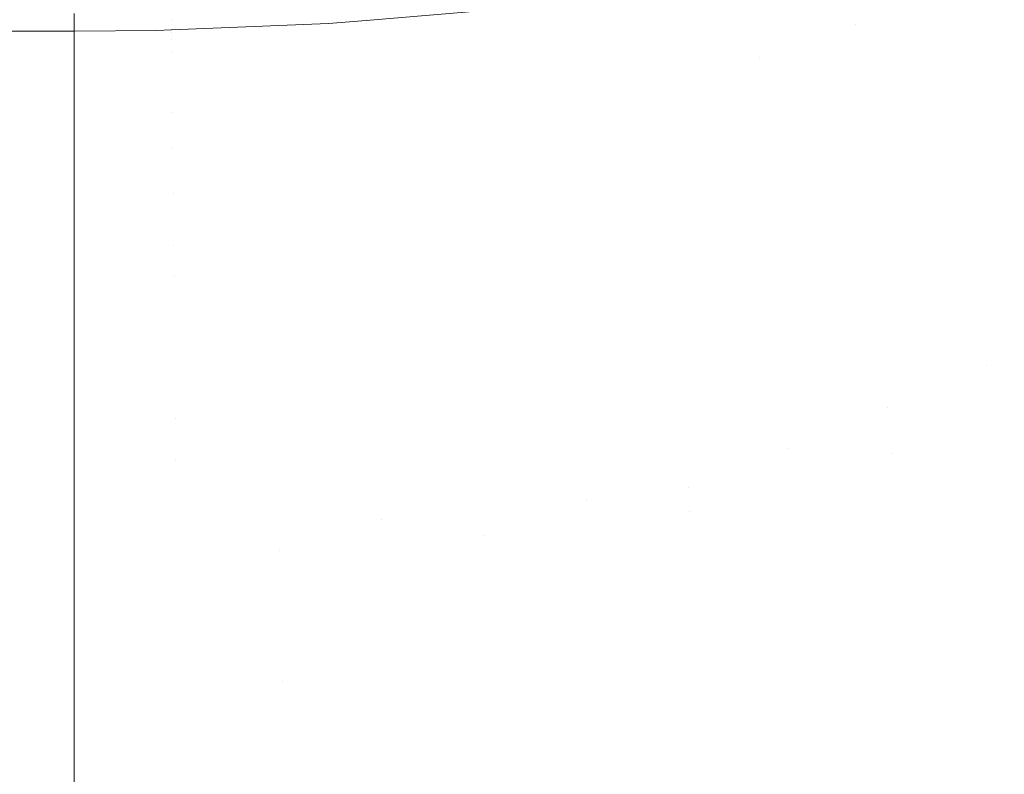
# Model space of a CAD drawing. Header units: centimetres. Extents: x -17.1 to 18.2, y 3.4 to 5.2.
# Tile 202 of 256: x 6.2249 to 6.2458, y 3.6844 to 3.7005. Entities that reach past the tile are written whole.
import ezdxf

# ---------------------------------------------------------------- set-up
doc = ezdxf.new("R2010")
doc.units = ezdxf.units.CM
doc.header["$LTSCALE"] = 2.54
doc.layers.add('Lucido design-1', color=7, linetype='Continuous')

# ---------------------------------------------------------------- blocks, each defined once
blk = doc.blocks.new('Gruppo-4-1')
at = {"color": 7, "linetype": 'Continuous', "lineweight": 9}
for points in [[(-17.020308, 5.100212, -1872.215514), (-17.020308, 3.500212, -1872.215514), (18.147234, 3.500212, -1872.215514), (18.147234, 5.100212, -1872.215514)], [(6.226033, 3.700212, -1872.915514), (-5.099108, 3.700212, -1872.915514), (-5.099108, 3.700212, -1872.715514), (6.226033, 3.700212, -1872.715514)]]:
    blk.add_3dface(points, dxfattribs=at)
for points, invisible_edges in [([(18.147234, 5.100212, -1873.015514), (6.24222, 3.601209, -1873.015514), (6.247738, 3.602007, -1873.015514)], 9), ([(6.24222, 3.601209, -1873.015514), (18.147234, 5.100212, -1873.015514), (18.147234, 3.500212, -1873.015514)], 9), ([(6.2447, 3.700768, -1872.932342), (6.242643, 3.700353, -1872.932342), (6.242599, 3.70089, -1872.928788), (6.24465, 3.701304, -1872.928788)], 15), ([(6.2447, 3.700768, -1872.932342), (6.246751, 3.70123, -1872.932342), (6.246822, 3.700547, -1872.935985), (6.244764, 3.700083, -1872.935985)], 15), ([(6.236376, 3.700614, -1872.921959), (6.238437, 3.700882, -1872.921959), (6.238454, 3.700609, -1872.925326), (6.23639, 3.70034, -1872.925326)], 15), ([(6.240541, 3.700525, -1872.928788), (6.238478, 3.700208, -1872.928788), (6.238454, 3.700609, -1872.925326), (6.240512, 3.700925, -1872.925326)], 15), ([(6.240541, 3.700525, -1872.928788), (6.242599, 3.70089, -1872.928788), (6.242643, 3.700353, -1872.932342), (6.24058, 3.699987, -1872.932342)], 15), ([(6.226033, 3.700307, -1872.711152), (-5.099108, 3.700307, -1872.711152), (-5.099108, 3.700593, -1872.706798), (6.226033, 3.700593, -1872.706798)], 5), ([(6.226033, 3.700307, -1872.711152), (6.226033, 3.700593, -1872.706798), (6.2281, 3.700462, -1872.7088)], 10), ([(6.232235, 3.700531, -1872.711056), (6.230169, 3.700409, -1872.711056), (6.230167, 3.700535, -1872.7088), (6.232232, 3.700657, -1872.7088)], 15), ([(6.232235, 3.700531, -1872.711056), (6.234299, 3.700701, -1872.711056), (6.234302, 3.700627, -1872.713294), (6.232238, 3.700456, -1872.713294)], 15), ([(6.232237, 3.700445, -1872.915514), (6.235102, 3.700681, -1872.915514), (6.234306, 3.700552, -1872.918688), (6.23224, 3.700381, -1872.918688)], 14), ([(6.232237, 3.700445, -1872.715514), (6.235102, 3.700681, -1872.715514), (6.235102, 3.700681, -1872.915514), (6.232237, 3.700445, -1872.915514)], 10), ([(6.232238, 3.700456, -1872.713294), (6.234302, 3.700627, -1872.713294), (6.235102, 3.700681, -1872.715514), (6.232237, 3.700445, -1872.715514)], 11), ([(6.236376, 3.700614, -1872.921959), (6.234312, 3.700395, -1872.921959), (6.234306, 3.700552, -1872.918688), (6.236368, 3.700771, -1872.918688)], 15), ([(6.23639, 3.70034, -1872.925326), (6.234323, 3.700121, -1872.925326), (6.234312, 3.700395, -1872.921959), (6.236376, 3.700614, -1872.921959)], 15), ([(6.23639, 3.70034, -1872.925326), (6.238454, 3.700609, -1872.925326), (6.238478, 3.700208, -1872.928788), (6.236411, 3.699939, -1872.928788)], 15), ([(6.244764, 3.700083, -1872.935985), (6.2427, 3.699667, -1872.935985), (6.242643, 3.700353, -1872.932342), (6.2447, 3.700768, -1872.932342)], 15), ([(6.2281, 3.700462, -1872.7088), (6.228101, 3.700336, -1872.711056), (6.226033, 3.700307, -1872.711152)], 11), ([(6.2281, 3.700462, -1872.7088), (6.230167, 3.700535, -1872.7088), (6.230169, 3.700409, -1872.711056), (6.228101, 3.700336, -1872.711056)], 15), ([(6.228101, 3.700336, -1872.711056), (6.230169, 3.700409, -1872.711056), (6.230171, 3.700334, -1872.713294), (6.228102, 3.700261, -1872.713294)], 15), ([(6.228102, 3.700242, -1872.915514), (6.231436, 3.700378, -1872.915514), (6.230172, 3.700259, -1872.918688), (6.228103, 3.700186, -1872.918688)], 14), ([(6.228102, 3.700242, -1872.715514), (6.231436, 3.700378, -1872.715514), (6.231436, 3.700378, -1872.915514), (6.228102, 3.700242, -1872.915514)], 10), ([(6.228102, 3.700261, -1872.713294), (6.230171, 3.700334, -1872.713294), (6.231436, 3.700378, -1872.715514), (6.228102, 3.700242, -1872.715514)], 11), ([(6.232238, 3.700456, -1872.713294), (6.230171, 3.700334, -1872.713294), (6.230169, 3.700409, -1872.711056), (6.232235, 3.700531, -1872.711056)], 15), ([(6.231436, 3.700378, -1872.715514), (6.230171, 3.700334, -1872.713294), (6.232238, 3.700456, -1872.713294)], 11), ([(6.23224, 3.700381, -1872.918688), (6.230172, 3.700259, -1872.918688), (6.231436, 3.700378, -1872.915514)], 11), ([(6.232245, 3.700224, -1872.921959), (6.230176, 3.700102, -1872.921959), (6.230172, 3.700259, -1872.918688), (6.23224, 3.700381, -1872.918688)], 15), ([(6.232238, 3.700456, -1872.713294), (6.232237, 3.700445, -1872.715514), (6.231436, 3.700378, -1872.715514)], 9), ([(6.231436, 3.700378, -1872.915514), (6.232237, 3.700445, -1872.915514), (6.23224, 3.700381, -1872.918688)], 10), ([(6.232237, 3.700445, -1872.915514), (6.231436, 3.700378, -1872.915514), (6.231436, 3.700378, -1872.715514), (6.232237, 3.700445, -1872.715514)], 10), ([(6.23224, 3.700381, -1872.918688), (6.234306, 3.700552, -1872.918688), (6.234312, 3.700395, -1872.921959), (6.232245, 3.700224, -1872.921959)], 15), ([(6.232245, 3.700224, -1872.921959), (6.234312, 3.700395, -1872.921959), (6.234323, 3.700121, -1872.925326), (6.232253, 3.69995, -1872.925326)], 15), ([(6.24058, 3.699987, -1872.932342), (6.238512, 3.699669, -1872.932342), (6.238478, 3.700208, -1872.928788), (6.240541, 3.700525, -1872.928788)], 15), ([(6.244802, 3.699681, -1872.937837), (6.244764, 3.700083, -1872.935985), (6.246822, 3.700547, -1872.935985), (6.246863, 3.700146, -1872.937837)], 15), ([(-5.099108, 3.70026, -1872.713295), (-5.099108, 3.700307, -1872.711152), (6.226033, 3.700307, -1872.711152), (6.226033, 3.70026, -1872.713295)], 10), ([(6.226033, 3.70026, -1872.713295), (6.226033, 3.700212, -1872.715514), (-5.099108, 3.700212, -1872.715514), (-5.099108, 3.70026, -1872.713295)], 8), ([(-5.099108, 3.700143, -1872.918687), (-5.099108, 3.700212, -1872.915514), (6.226033, 3.700212, -1872.915514), (6.226033, 3.700143, -1872.918687)], 8), ([(6.226033, 3.700307, -1872.711152), (6.228101, 3.700336, -1872.711056), (6.228102, 3.700261, -1872.713294)], 11), ([(6.228102, 3.700261, -1872.713294), (6.226033, 3.70026, -1872.713295), (6.226033, 3.700307, -1872.711152)], 9), ([(6.227785, 3.700229, -1872.715514), (6.226033, 3.700212, -1872.715514), (6.226033, 3.70026, -1872.713295), (6.228102, 3.700261, -1872.713294)], 12), ([(6.226033, 3.700143, -1872.918687), (6.226033, 3.700212, -1872.915514), (6.227785, 3.700229, -1872.915514)], 8), ([(6.227785, 3.700229, -1872.915514), (6.228103, 3.700186, -1872.918688), (6.226033, 3.700143, -1872.918687)], 11), ([(6.226033, 3.700212, -1872.915514), (6.226033, 3.700212, -1872.715514), (6.227785, 3.700229, -1872.715514), (6.227785, 3.700229, -1872.915514)], 4), ([(6.228103, 3.700186, -1872.918688), (6.228105, 3.700029, -1872.921959), (6.226033, 3.700117, -1872.919876)], 11), ([(6.226033, 3.700117, -1872.919876), (6.226033, 3.700143, -1872.918687), (6.228103, 3.700186, -1872.918688)], 10), ([(6.228102, 3.700261, -1872.713294), (6.228102, 3.700242, -1872.715514), (6.227785, 3.700229, -1872.715514)], 9), ([(6.227785, 3.700229, -1872.915514), (6.228102, 3.700242, -1872.915514), (6.228103, 3.700186, -1872.918688)], 10), ([(6.228102, 3.700242, -1872.915514), (6.227785, 3.700229, -1872.915514), (6.227785, 3.700229, -1872.715514), (6.228102, 3.700242, -1872.715514)], 10), ([(6.228103, 3.700186, -1872.918688), (6.230172, 3.700259, -1872.918688), (6.230176, 3.700102, -1872.921959), (6.228105, 3.700029, -1872.921959)], 15), ([(6.232253, 3.69995, -1872.925326), (6.230181, 3.699827, -1872.925326), (6.230176, 3.700102, -1872.921959), (6.232245, 3.700224, -1872.921959)], 15), ([(6.236411, 3.699939, -1872.928788), (6.23434, 3.699719, -1872.928788), (6.234323, 3.700121, -1872.925326), (6.23639, 3.70034, -1872.925326)], 15), ([(6.236411, 3.699939, -1872.928788), (6.238478, 3.700208, -1872.928788), (6.238512, 3.699669, -1872.932342), (6.236439, 3.6994, -1872.932342)], 15), ([(6.240604, 3.699663, -1872.934153), (6.24058, 3.699987, -1872.932342), (6.242643, 3.700353, -1872.932342)], 11), ([(6.242643, 3.700353, -1872.932342), (6.2427, 3.699667, -1872.935985), (6.240604, 3.699663, -1872.934153)], 11), ([(6.226033, 3.700143, -1872.918687), (6.226033, 3.700117, -1872.919876), (-5.099108, 3.700117, -1872.919876), (-5.099108, 3.700143, -1872.918687)], 10), ([(-5.099108, 3.700117, -1872.919876), (6.226033, 3.700117, -1872.919876), (6.226033, 3.699831, -1872.92423), (-5.099108, 3.699831, -1872.92423)], 5), ([(6.226033, 3.699831, -1872.92423), (6.226033, 3.700117, -1872.919876), (6.228105, 3.700029, -1872.921959)], 10), ([(6.228105, 3.700029, -1872.921959), (6.228107, 3.699754, -1872.925326), (6.226033, 3.699831, -1872.92423)], 11), ([(6.228105, 3.700029, -1872.921959), (6.230176, 3.700102, -1872.921959), (6.230181, 3.699827, -1872.925326), (6.228107, 3.699754, -1872.925326)], 15), ([(6.232266, 3.699548, -1872.928788), (6.23019, 3.699425, -1872.928788), (6.230181, 3.699827, -1872.925326), (6.232253, 3.69995, -1872.925326)], 15), ([(6.232253, 3.69995, -1872.925326), (6.234323, 3.700121, -1872.925326), (6.23434, 3.699719, -1872.928788), (6.232266, 3.699548, -1872.928788)], 15), ([(6.238532, 3.699344, -1872.934153), (6.238512, 3.699669, -1872.932342), (6.24058, 3.699987, -1872.932342), (6.240604, 3.699663, -1872.934153)], 15), ([(6.242734, 3.699265, -1872.937837), (6.2427, 3.699667, -1872.935985), (6.244764, 3.700083, -1872.935985), (6.244802, 3.699681, -1872.937837)], 15), ([(6.246863, 3.700146, -1872.937837), (6.24691, 3.699703, -1872.939711), (6.244844, 3.699238, -1872.939711), (6.244802, 3.699681, -1872.937837)], 15), ([(-5.099108, 3.699831, -1872.92423), (6.226033, 3.699831, -1872.92423), (6.226033, 3.699356, -1872.928567), (-5.099108, 3.699356, -1872.928567)], 5), ([(6.226033, 3.699356, -1872.928567), (6.226033, 3.699831, -1872.92423), (6.228107, 3.699754, -1872.925326)], 10), ([(6.228107, 3.699754, -1872.925326), (6.228112, 3.699352, -1872.928788), (6.226033, 3.699356, -1872.928567)], 11), ([(6.228107, 3.699754, -1872.925326), (6.230181, 3.699827, -1872.925326), (6.23019, 3.699425, -1872.928788), (6.228112, 3.699352, -1872.928788)], 15), ([(6.236439, 3.6994, -1872.932342), (6.234362, 3.699179, -1872.932342), (6.23434, 3.699719, -1872.928788), (6.236411, 3.699939, -1872.928788)], 15), ([(6.232283, 3.699007, -1872.932342), (6.230201, 3.698884, -1872.932342), (6.23019, 3.699425, -1872.928788), (6.232266, 3.699548, -1872.928788)], 15), ([(6.232266, 3.699548, -1872.928788), (6.23434, 3.699719, -1872.928788), (6.234362, 3.699179, -1872.932342), (6.232283, 3.699007, -1872.932342)], 15), ([(6.236456, 3.699074, -1872.934153), (6.236439, 3.6994, -1872.932342), (6.238512, 3.699669, -1872.932342), (6.238532, 3.699344, -1872.934153)], 15), ([(6.240604, 3.699663, -1872.934153), (6.24063, 3.6993, -1872.935985), (6.238555, 3.698981, -1872.935985), (6.238532, 3.699344, -1872.934153)], 15), ([(6.2427, 3.699667, -1872.935985), (6.24063, 3.6993, -1872.935985), (6.240604, 3.699663, -1872.934153)], 11), ([(6.24066, 3.698896, -1872.937837), (6.24063, 3.6993, -1872.935985), (6.2427, 3.699667, -1872.935985), (6.242734, 3.699265, -1872.937837)], 15), ([(6.244802, 3.699681, -1872.937837), (6.244844, 3.699238, -1872.939711), (6.242771, 3.69882, -1872.939711), (6.242734, 3.699265, -1872.937837)], 15), ([(6.244889, 3.698751, -1872.941603), (6.244844, 3.699238, -1872.939711), (6.24691, 3.699703, -1872.939711), (6.24696, 3.699217, -1872.941603)], 15), ([(-5.099108, 3.699356, -1872.928567), (6.226033, 3.699356, -1872.928567), (6.226033, 3.698693, -1872.932879), (-5.099108, 3.698693, -1872.932879)], 5), ([(6.228117, 3.69881, -1872.932342), (6.226033, 3.698693, -1872.932879), (6.226033, 3.699356, -1872.928567), (6.228112, 3.699352, -1872.928788)], 13), ([(6.228112, 3.699352, -1872.928788), (6.23019, 3.699425, -1872.928788), (6.230201, 3.698884, -1872.932342), (6.228117, 3.69881, -1872.932342)], 15), ([(6.234376, 3.698853, -1872.934153), (6.234362, 3.699179, -1872.932342), (6.236439, 3.6994, -1872.932342), (6.236456, 3.699074, -1872.934153)], 15), ([(6.238532, 3.699344, -1872.934153), (6.238555, 3.698981, -1872.935985), (6.236475, 3.69871, -1872.935985), (6.236456, 3.699074, -1872.934153)], 15), ([(6.232293, 3.698681, -1872.934153), (6.232283, 3.699007, -1872.932342), (6.234362, 3.699179, -1872.932342), (6.234376, 3.698853, -1872.934153)], 15), ([(6.23858, 3.698577, -1872.937837), (6.238555, 3.698981, -1872.935985), (6.24063, 3.6993, -1872.935985), (6.24066, 3.698896, -1872.937837)], 15), ([(6.242734, 3.699265, -1872.937837), (6.242771, 3.69882, -1872.939711), (6.240692, 3.698451, -1872.939711), (6.24066, 3.698896, -1872.937837)], 15), ([(6.242811, 3.698332, -1872.941603), (6.242771, 3.69882, -1872.939711), (6.244844, 3.699238, -1872.939711), (6.244889, 3.698751, -1872.941603)], 15), ([(6.24696, 3.699217, -1872.941603), (6.247015, 3.698687, -1872.943514), (6.244939, 3.698219, -1872.943514), (6.244889, 3.698751, -1872.941603)], 15), ([(6.230208, 3.698558, -1872.934153), (6.230201, 3.698884, -1872.932342), (6.232283, 3.699007, -1872.932342), (6.232293, 3.698681, -1872.934153)], 15), ([(6.236456, 3.699074, -1872.934153), (6.236475, 3.69871, -1872.935985), (6.234391, 3.698489, -1872.935985), (6.234376, 3.698853, -1872.934153)], 15), ([(6.236496, 3.698306, -1872.937837), (6.236475, 3.69871, -1872.935985), (6.238555, 3.698981, -1872.935985), (6.23858, 3.698577, -1872.937837)], 15), ([(-5.099108, 3.698693, -1872.932879), (6.226033, 3.698693, -1872.932879), (6.226033, 3.697842, -1872.937158), (-5.099108, 3.697842, -1872.937158)], 5), ([(6.226033, 3.698693, -1872.932879), (6.228117, 3.69881, -1872.932342), (6.228121, 3.698484, -1872.934153)], 11), ([(6.228121, 3.698484, -1872.934153), (6.228124, 3.698119, -1872.935985), (6.226033, 3.697842, -1872.937158), (6.226033, 3.698693, -1872.932879)], 11), ([(6.228121, 3.698484, -1872.934153), (6.228117, 3.69881, -1872.932342), (6.230201, 3.698884, -1872.932342), (6.230208, 3.698558, -1872.934153)], 15), ([(6.234376, 3.698853, -1872.934153), (6.234391, 3.698489, -1872.935985), (6.232304, 3.698316, -1872.935985), (6.232293, 3.698681, -1872.934153)], 15), ([(6.234408, 3.698084, -1872.937837), (6.234391, 3.698489, -1872.935985), (6.236475, 3.69871, -1872.935985), (6.236496, 3.698306, -1872.937837)], 15), ([(6.24066, 3.698896, -1872.937837), (6.240692, 3.698451, -1872.939711), (6.238608, 3.698131, -1872.939711), (6.23858, 3.698577, -1872.937837)], 15), ([(6.240727, 3.697962, -1872.941603), (6.240692, 3.698451, -1872.939711), (6.242771, 3.69882, -1872.939711), (6.242811, 3.698332, -1872.941603)], 15), ([(6.244889, 3.698751, -1872.941603), (6.244939, 3.698219, -1872.943514), (6.242856, 3.6978, -1872.943514), (6.242811, 3.698332, -1872.941603)], 15), ([(6.230208, 3.698558, -1872.934153), (6.230215, 3.698193, -1872.935985), (6.228124, 3.698119, -1872.935985), (6.228121, 3.698484, -1872.934153)], 15), ([(6.232293, 3.698681, -1872.934153), (6.232304, 3.698316, -1872.935985), (6.230215, 3.698193, -1872.935985), (6.230208, 3.698558, -1872.934153)], 15), ([(6.232317, 3.697911, -1872.937837), (6.232304, 3.698316, -1872.935985), (6.234391, 3.698489, -1872.935985), (6.234408, 3.698084, -1872.937837)], 15), ([(6.23858, 3.698577, -1872.937837), (6.238608, 3.698131, -1872.939711), (6.236519, 3.697859, -1872.939711), (6.236496, 3.698306, -1872.937837)], 15), ([(6.244993, 3.697641, -1872.945443), (6.244939, 3.698219, -1872.943514), (6.247015, 3.698687, -1872.943514), (6.247075, 3.698111, -1872.945443)], 15), ([(6.230223, 3.697787, -1872.937837), (6.230215, 3.698193, -1872.935985), (6.232304, 3.698316, -1872.935985), (6.232317, 3.697911, -1872.937837)], 15), ([(6.236496, 3.698306, -1872.937837), (6.236519, 3.697859, -1872.939711), (6.234426, 3.697637, -1872.939711), (6.234408, 3.698084, -1872.937837)], 15), ([(6.238638, 3.697641, -1872.941603), (6.238608, 3.698131, -1872.939711), (6.240692, 3.698451, -1872.939711), (6.240727, 3.697962, -1872.941603)], 15), ([(6.242811, 3.698332, -1872.941603), (6.242856, 3.6978, -1872.943514), (6.240766, 3.697429, -1872.943514), (6.240727, 3.697962, -1872.941603)], 15), ([(6.226033, 3.697842, -1872.937158), (6.228124, 3.698119, -1872.935985), (6.228129, 3.697713, -1872.937837)], 11), ([(6.228129, 3.697713, -1872.937837), (6.228124, 3.698119, -1872.935985), (6.230215, 3.698193, -1872.935985), (6.230223, 3.697787, -1872.937837)], 15), ([(6.234408, 3.698084, -1872.937837), (6.234426, 3.697637, -1872.939711), (6.232331, 3.697463, -1872.939711), (6.232317, 3.697911, -1872.937837)], 15), ([(6.236544, 3.697369, -1872.941603), (6.236519, 3.697859, -1872.939711), (6.238608, 3.698131, -1872.939711), (6.238638, 3.697641, -1872.941603)], 15), ([(6.242904, 3.69722, -1872.945443), (6.242856, 3.6978, -1872.943514), (6.244939, 3.698219, -1872.943514), (6.244993, 3.697641, -1872.945443)], 15), ([(6.247075, 3.698111, -1872.945443), (6.24714, 3.697486, -1872.947388), (6.245052, 3.697015, -1872.947388), (6.244993, 3.697641, -1872.945443)], 15), ([(6.232317, 3.697911, -1872.937837), (6.232331, 3.697463, -1872.939711), (6.230233, 3.69734, -1872.939711), (6.230223, 3.697787, -1872.937837)], 15), ([(6.234447, 3.697146, -1872.941603), (6.234426, 3.697637, -1872.939711), (6.236519, 3.697859, -1872.939711), (6.236544, 3.697369, -1872.941603)], 15), ([(6.240727, 3.697962, -1872.941603), (6.240766, 3.697429, -1872.943514), (6.238671, 3.697107, -1872.943514), (6.238638, 3.697641, -1872.941603)], 15), ([(-5.099108, 3.697842, -1872.937158), (6.226033, 3.697842, -1872.937158), (6.226033, 3.696805, -1872.941396), (-5.099108, 3.696805, -1872.941396)], 5), ([(6.228129, 3.697713, -1872.937837), (6.228133, 3.697265, -1872.939711), (6.226033, 3.696805, -1872.941396), (6.226033, 3.697842, -1872.937158)], 11), ([(6.230223, 3.697787, -1872.937837), (6.230233, 3.69734, -1872.939711), (6.228133, 3.697265, -1872.939711), (6.228129, 3.697713, -1872.937837)], 15), ([(6.240808, 3.696848, -1872.945443), (6.240766, 3.697429, -1872.943514), (6.242856, 3.6978, -1872.943514), (6.242904, 3.69722, -1872.945443)], 15), ([(6.230243, 3.696848, -1872.941603), (6.230233, 3.69734, -1872.939711), (6.232331, 3.697463, -1872.939711), (6.232346, 3.696972, -1872.941603)], 15), ([(6.232346, 3.696972, -1872.941603), (6.232331, 3.697463, -1872.939711), (6.234426, 3.697637, -1872.939711), (6.234447, 3.697146, -1872.941603)], 15), ([(6.238638, 3.697641, -1872.941603), (6.238671, 3.697107, -1872.943514), (6.236572, 3.696834, -1872.943514), (6.236544, 3.697369, -1872.941603)], 15), ([(6.244993, 3.697641, -1872.945443), (6.245052, 3.697015, -1872.947388), (6.242956, 3.696593, -1872.947388), (6.242904, 3.69722, -1872.945443)], 15), ([(6.245052, 3.697015, -1872.947388), (6.24714, 3.697486, -1872.947388), (6.247211, 3.696812, -1872.949348), (6.245115, 3.69634, -1872.949348)], 15), ([(6.226033, 3.696805, -1872.941396), (6.228133, 3.697265, -1872.939711), (6.228138, 3.696774, -1872.941603)], 11), ([(6.228138, 3.696774, -1872.941603), (6.228133, 3.697265, -1872.939711), (6.230233, 3.69734, -1872.939711), (6.230243, 3.696848, -1872.941603)], 15), ([(6.236544, 3.697369, -1872.941603), (6.236572, 3.696834, -1872.943514), (6.234469, 3.69661, -1872.943514), (6.234447, 3.697146, -1872.941603)], 15), ([(6.238708, 3.696525, -1872.945443), (6.238671, 3.697107, -1872.943514), (6.240766, 3.697429, -1872.943514), (6.240808, 3.696848, -1872.945443)], 15), ([(6.234447, 3.697146, -1872.941603), (6.234469, 3.69661, -1872.943514), (6.232363, 3.696436, -1872.943514), (6.232346, 3.696972, -1872.941603)], 15), ([(6.236602, 3.696252, -1872.945443), (6.236572, 3.696834, -1872.943514), (6.238671, 3.697107, -1872.943514), (6.238708, 3.696525, -1872.945443)], 15), ([(6.242904, 3.69722, -1872.945443), (6.242956, 3.696593, -1872.947388), (6.240854, 3.69622, -1872.947388), (6.240808, 3.696848, -1872.945443)], 15), ([(6.230243, 3.696848, -1872.941603), (6.230254, 3.696312, -1872.943514), (6.228144, 3.696237, -1872.943514), (6.228138, 3.696774, -1872.941603)], 15), ([(6.232346, 3.696972, -1872.941603), (6.232363, 3.696436, -1872.943514), (6.230254, 3.696312, -1872.943514), (6.230243, 3.696848, -1872.941603)], 15), ([(6.234493, 3.696028, -1872.945443), (6.234469, 3.69661, -1872.943514), (6.236572, 3.696834, -1872.943514), (6.236602, 3.696252, -1872.945443)], 15), ([(6.240808, 3.696848, -1872.945443), (6.240854, 3.69622, -1872.947388), (6.238747, 3.695896, -1872.947388), (6.238708, 3.696525, -1872.945443)], 15), ([(6.245115, 3.69634, -1872.949348), (6.243012, 3.695917, -1872.949348), (6.242956, 3.696593, -1872.947388), (6.245052, 3.697015, -1872.947388)], 15), ([(6.245115, 3.69634, -1872.949348), (6.247211, 3.696812, -1872.949348), (6.247286, 3.696088, -1872.951323), (6.245183, 3.695614, -1872.951323)], 15), ([(-5.099108, 3.696189, -1872.943507), (-5.099108, 3.696805, -1872.941396), (6.226033, 3.696805, -1872.941396), (6.226033, 3.696189, -1872.943507)], 10), ([(6.226033, 3.696189, -1872.943507), (6.226033, 3.696805, -1872.941396), (6.228138, 3.696774, -1872.941603)], 10), ([(6.228138, 3.696774, -1872.941603), (6.228144, 3.696237, -1872.943514), (6.226033, 3.696189, -1872.943507)], 11), ([(6.232381, 3.695853, -1872.945443), (6.232363, 3.696436, -1872.943514), (6.234469, 3.69661, -1872.943514), (6.234493, 3.696028, -1872.945443)], 15), ([(6.230266, 3.695728, -1872.945443), (6.230254, 3.696312, -1872.943514), (6.232363, 3.696436, -1872.943514), (6.232381, 3.695853, -1872.945443)], 15), ([(6.238708, 3.696525, -1872.945443), (6.238747, 3.695896, -1872.947388), (6.236635, 3.695622, -1872.947388), (6.236602, 3.696252, -1872.945443)], 15), ([(6.240903, 3.695542, -1872.949348), (6.240854, 3.69622, -1872.947388), (6.242956, 3.696593, -1872.947388), (6.243012, 3.695917, -1872.949348)], 15), ([(6.226033, 3.696189, -1872.943507), (6.226033, 3.695584, -1872.945585), (-5.099108, 3.695584, -1872.945585), (-5.099108, 3.696189, -1872.943507)], 10), ([(6.226033, 3.696189, -1872.943507), (6.228144, 3.696237, -1872.943514), (6.22815, 3.695653, -1872.945443)], 11), ([(6.22815, 3.695653, -1872.945443), (6.226033, 3.695584, -1872.945585), (6.226033, 3.696189, -1872.943507)], 9), ([(6.22815, 3.695653, -1872.945443), (6.228144, 3.696237, -1872.943514), (6.230254, 3.696312, -1872.943514), (6.230266, 3.695728, -1872.945443)], 15), ([(6.236602, 3.696252, -1872.945443), (6.236635, 3.695622, -1872.947388), (6.234519, 3.695397, -1872.947388), (6.234493, 3.696028, -1872.945443)], 15), ([(6.238789, 3.695217, -1872.949348), (6.238747, 3.695896, -1872.947388), (6.240854, 3.69622, -1872.947388), (6.240903, 3.695542, -1872.949348)], 15), ([(6.245183, 3.695614, -1872.951323), (6.243073, 3.695189, -1872.951323), (6.243012, 3.695917, -1872.949348), (6.245115, 3.69634, -1872.949348)], 15), ([(6.234493, 3.696028, -1872.945443), (6.234519, 3.695397, -1872.947388), (6.2324, 3.695222, -1872.947388), (6.232381, 3.695853, -1872.945443)], 15), ([(6.245183, 3.695614, -1872.951323), (6.247286, 3.696088, -1872.951323), (6.247367, 3.695311, -1872.953311), (6.245256, 3.694835, -1872.953311)], 15), ([(6.232381, 3.695853, -1872.945443), (6.2324, 3.695222, -1872.947388), (6.230279, 3.695096, -1872.947388), (6.230266, 3.695728, -1872.945443)], 15), ([(6.23667, 3.694942, -1872.949348), (6.236635, 3.695622, -1872.947388), (6.238747, 3.695896, -1872.947388), (6.238789, 3.695217, -1872.949348)], 15), ([(6.243012, 3.695917, -1872.949348), (6.243073, 3.695189, -1872.951323), (6.240956, 3.694813, -1872.951323), (6.240903, 3.695542, -1872.949348)], 15), ([(-5.099108, 3.695584, -1872.945585), (6.226033, 3.695584, -1872.945585), (6.226033, 3.694181, -1872.949716), (-5.099108, 3.694181, -1872.949716)], 5), ([(6.22815, 3.695653, -1872.945443), (6.228156, 3.695021, -1872.947388), (6.226033, 3.695584, -1872.945585)], 11), ([(6.226033, 3.694181, -1872.949716), (6.226033, 3.695584, -1872.945585), (6.228156, 3.695021, -1872.947388)], 10), ([(6.230266, 3.695728, -1872.945443), (6.230279, 3.695096, -1872.947388), (6.228156, 3.695021, -1872.947388), (6.22815, 3.695653, -1872.945443)], 15), ([(6.234547, 3.694716, -1872.949348), (6.234519, 3.695397, -1872.947388), (6.236635, 3.695622, -1872.947388), (6.23667, 3.694942, -1872.949348)], 15), ([(6.245256, 3.694835, -1872.953311), (6.243137, 3.694408, -1872.953311), (6.243073, 3.695189, -1872.951323), (6.245183, 3.695614, -1872.951323)], 15), ([(6.232422, 3.69454, -1872.949348), (6.2324, 3.695222, -1872.947388), (6.234519, 3.695397, -1872.947388), (6.234547, 3.694716, -1872.949348)], 15), ([(6.240903, 3.695542, -1872.949348), (6.240956, 3.694813, -1872.951323), (6.238834, 3.694487, -1872.951323), (6.238789, 3.695217, -1872.949348)], 15), ([(6.230293, 3.694415, -1872.949348), (6.230279, 3.695096, -1872.947388), (6.2324, 3.695222, -1872.947388), (6.232422, 3.69454, -1872.949348)], 15), ([(6.238789, 3.695217, -1872.949348), (6.238834, 3.694487, -1872.951323), (6.236708, 3.69421, -1872.951323), (6.23667, 3.694942, -1872.949348)], 15), ([(6.240956, 3.694813, -1872.951323), (6.243073, 3.695189, -1872.951323), (6.243137, 3.694408, -1872.953311), (6.241013, 3.694031, -1872.953311)], 15), ([(6.245256, 3.694835, -1872.953311), (6.247367, 3.695311, -1872.953311), (6.247453, 3.694479, -1872.955309), (6.245334, 3.694002, -1872.955309)], 15), ([(6.228156, 3.695021, -1872.947388), (6.228164, 3.694339, -1872.949348), (6.226033, 3.694181, -1872.949716)], 11), ([(6.228164, 3.694339, -1872.949348), (6.228156, 3.695021, -1872.947388), (6.230279, 3.695096, -1872.947388), (6.230293, 3.694415, -1872.949348)], 15), ([(6.23667, 3.694942, -1872.949348), (6.236708, 3.69421, -1872.951323), (6.234578, 3.693984, -1872.951323), (6.234547, 3.694716, -1872.949348)], 15), ([(6.234547, 3.694716, -1872.949348), (6.234578, 3.693984, -1872.951323), (6.232444, 3.693808, -1872.951323), (6.232422, 3.69454, -1872.949348)], 15), ([(6.241013, 3.694031, -1872.953311), (6.238883, 3.693704, -1872.953311), (6.238834, 3.694487, -1872.951323), (6.240956, 3.694813, -1872.951323)], 15), ([(6.245334, 3.694002, -1872.955309), (6.243207, 3.693573, -1872.955309), (6.243137, 3.694408, -1872.953311), (6.245256, 3.694835, -1872.953311)], 15), ([(6.232422, 3.69454, -1872.949348), (6.232444, 3.693808, -1872.951323), (6.230308, 3.693682, -1872.951323), (6.230293, 3.694415, -1872.949348)], 15), ([(6.228164, 3.694339, -1872.949348), (6.228171, 3.693606, -1872.951323), (6.226033, 3.694181, -1872.949716)], 11), ([(6.230293, 3.694415, -1872.949348), (6.230308, 3.693682, -1872.951323), (6.228171, 3.693606, -1872.951323), (6.228164, 3.694339, -1872.949348)], 15), ([(6.236749, 3.693426, -1872.953311), (6.236708, 3.69421, -1872.951323), (6.238834, 3.694487, -1872.951323), (6.238883, 3.693704, -1872.953311)], 15), ([(6.241013, 3.694031, -1872.953311), (6.243137, 3.694408, -1872.953311), (6.243207, 3.693573, -1872.955309), (6.241074, 3.693195, -1872.955309)], 15), ([(6.245334, 3.694002, -1872.955309), (6.247453, 3.694479, -1872.955309), (6.247499, 3.694043, -1872.956312), (6.245375, 3.693564, -1872.956312)], 15), ([(-5.099108, 3.694181, -1872.949716), (6.226033, 3.694181, -1872.949716), (6.226033, 3.6926, -1872.953782), (-5.099108, 3.6926, -1872.953782)], 5), ([(6.226033, 3.6926, -1872.953782), (6.226033, 3.694181, -1872.949716), (6.228171, 3.693606, -1872.951323), (6.228179, 3.692819, -1872.953311)], 14), ([(6.23461, 3.693199, -1872.953311), (6.234578, 3.693984, -1872.951323), (6.236708, 3.69421, -1872.951323), (6.236749, 3.693426, -1872.953311)], 15), ([(6.232469, 3.693022, -1872.953311), (6.232444, 3.693808, -1872.951323), (6.234578, 3.693984, -1872.951323), (6.23461, 3.693199, -1872.953311)], 15), ([(6.241074, 3.693195, -1872.955309), (6.238935, 3.692866, -1872.955309), (6.238883, 3.693704, -1872.953311), (6.241013, 3.694031, -1872.953311)], 15), ([(6.245375, 3.693564, -1872.956312), (6.243243, 3.693135, -1872.956312), (6.243207, 3.693573, -1872.955309), (6.245334, 3.694002, -1872.955309)], 15), ([(6.245375, 3.693564, -1872.956312), (6.247499, 3.694043, -1872.956312), (6.247546, 3.693593, -1872.957318), (6.245417, 3.693113, -1872.957318)], 15), ([(6.228179, 3.692819, -1872.953311), (6.228171, 3.693606, -1872.951323), (6.230308, 3.693682, -1872.951323), (6.230325, 3.692895, -1872.953311)], 15), ([(6.230325, 3.692895, -1872.953311), (6.230308, 3.693682, -1872.951323), (6.232444, 3.693808, -1872.951323), (6.232469, 3.693022, -1872.953311)], 15), ([(6.238883, 3.693704, -1872.953311), (6.238935, 3.692866, -1872.955309), (6.236792, 3.692587, -1872.955309), (6.236749, 3.693426, -1872.953311)], 15), ([(6.241074, 3.693195, -1872.955309), (6.243207, 3.693573, -1872.955309), (6.243243, 3.693135, -1872.956312), (6.241106, 3.692756, -1872.956312)], 15), ([(6.245417, 3.693113, -1872.957318), (6.243281, 3.692683, -1872.957318), (6.243243, 3.693135, -1872.956312), (6.245375, 3.693564, -1872.956312)], 15), ([(6.245417, 3.693113, -1872.957318), (6.247546, 3.693593, -1872.957318), (6.247594, 3.693128, -1872.958325)], 11), ([(6.236749, 3.693426, -1872.953311), (6.236792, 3.692587, -1872.955309), (6.234645, 3.692359, -1872.955309), (6.23461, 3.693199, -1872.953311)], 15), ([(6.23461, 3.693199, -1872.953311), (6.234645, 3.692359, -1872.955309), (6.232495, 3.692181, -1872.955309), (6.232469, 3.693022, -1872.953311)], 15), ([(6.241106, 3.692756, -1872.956312), (6.238963, 3.692426, -1872.956312), (6.238935, 3.692866, -1872.955309), (6.241074, 3.693195, -1872.955309)], 15), ([(6.241106, 3.692756, -1872.956312), (6.243243, 3.693135, -1872.956312), (6.243281, 3.692683, -1872.957318), (6.241139, 3.692302, -1872.957318)], 15), ([(6.24332, 3.692216, -1872.958325), (6.243281, 3.692683, -1872.957318), (6.245417, 3.693113, -1872.957318)], 11), ([(6.245417, 3.693113, -1872.957318), (6.247594, 3.693128, -1872.958325), (6.24332, 3.692216, -1872.958325)], 11), ([(6.247594, 3.693128, -1872.958325), (6.247644, 3.692649, -1872.959334), (6.24336, 3.691735, -1872.959334), (6.24332, 3.692216, -1872.958325)], 15), ([(6.230325, 3.692895, -1872.953311), (6.230342, 3.692054, -1872.955309), (6.228188, 3.691978, -1872.955309), (6.228179, 3.692819, -1872.953311)], 15), ([(6.232469, 3.693022, -1872.953311), (6.232495, 3.692181, -1872.955309), (6.230342, 3.692054, -1872.955309), (6.230325, 3.692895, -1872.953311)], 15), ([(6.236792, 3.692587, -1872.955309), (6.238935, 3.692866, -1872.955309), (6.238963, 3.692426, -1872.956312), (6.236815, 3.692147, -1872.956312)], 15), ([(6.226033, 3.6926, -1872.953782), (6.228179, 3.692819, -1872.953311), (6.228188, 3.691978, -1872.955309)], 11), ([(6.241139, 3.692302, -1872.957318), (6.238991, 3.691972, -1872.957318), (6.238963, 3.692426, -1872.956312), (6.241106, 3.692756, -1872.956312)], 15), ([(6.241139, 3.692302, -1872.957318), (6.243281, 3.692683, -1872.957318), (6.24332, 3.692216, -1872.958325), (6.241173, 3.691835, -1872.958325)], 15), ([(6.243401, 3.691239, -1872.960345), (6.24336, 3.691735, -1872.959334), (6.247644, 3.692649, -1872.959334), (6.247695, 3.692155, -1872.960345)], 15), ([(-5.099108, 3.690843, -1872.957776), (-5.099108, 3.6926, -1872.953782), (6.226033, 3.6926, -1872.953782), (6.226033, 3.691932, -1872.9553)], 10), ([(6.228188, 3.691978, -1872.955309), (6.226033, 3.691932, -1872.9553), (6.226033, 3.6926, -1872.953782)], 9), ([(6.236815, 3.692147, -1872.956312), (6.234663, 3.691918, -1872.956312), (6.234645, 3.692359, -1872.955309), (6.236792, 3.692587, -1872.955309)], 15), ([(6.236815, 3.692147, -1872.956312), (6.238963, 3.692426, -1872.956312), (6.238991, 3.691972, -1872.957318), (6.236839, 3.691692, -1872.957318)], 15), ([(6.232495, 3.692181, -1872.955309), (6.234645, 3.692359, -1872.955309), (6.234663, 3.691918, -1872.956312), (6.232508, 3.69174, -1872.956312)], 15), ([(6.241173, 3.691835, -1872.958325), (6.23902, 3.691504, -1872.958325), (6.238991, 3.691972, -1872.957318), (6.241139, 3.692302, -1872.957318)], 15), ([(6.241173, 3.691835, -1872.958325), (6.24332, 3.692216, -1872.958325), (6.24336, 3.691735, -1872.959334), (6.241208, 3.691353, -1872.959334)], 15), ([(6.228188, 3.691978, -1872.955309), (6.230342, 3.692054, -1872.955309), (6.230351, 3.691613, -1872.956312), (6.228193, 3.691536, -1872.956312)], 15), ([(6.232508, 3.69174, -1872.956312), (6.230351, 3.691613, -1872.956312), (6.230342, 3.692054, -1872.955309), (6.232495, 3.692181, -1872.955309)], 15), ([(6.236839, 3.691692, -1872.957318), (6.234682, 3.691463, -1872.957318), (6.234663, 3.691918, -1872.956312), (6.236815, 3.692147, -1872.956312)], 15), ([(6.247695, 3.692155, -1872.960345), (6.247748, 3.691647, -1872.961357), (6.243443, 3.690728, -1872.961357), (6.243401, 3.691239, -1872.960345)], 15), ([(-5.099108, 3.690843, -1872.957776), (6.226033, 3.691932, -1872.9553), (6.226033, 3.691491, -1872.956303)], 9), ([(6.228193, 3.691536, -1872.956312), (6.226033, 3.691491, -1872.956303), (6.226033, 3.691932, -1872.9553), (6.228188, 3.691978, -1872.955309)], 13), ([(6.232508, 3.69174, -1872.956312), (6.234663, 3.691918, -1872.956312), (6.234682, 3.691463, -1872.957318), (6.232523, 3.691285, -1872.957318)], 15), ([(6.236839, 3.691692, -1872.957318), (6.238991, 3.691972, -1872.957318), (6.23902, 3.691504, -1872.958325), (6.236863, 3.691223, -1872.958325)], 15), ([(6.241208, 3.691353, -1872.959334), (6.23905, 3.691021, -1872.959334), (6.23902, 3.691504, -1872.958325), (6.241173, 3.691835, -1872.958325)], 15), ([(6.228193, 3.691536, -1872.956312), (6.230351, 3.691613, -1872.956312), (6.230361, 3.691157, -1872.957318), (6.228197, 3.691081, -1872.957318)], 15), ([(6.232523, 3.691285, -1872.957318), (6.230361, 3.691157, -1872.957318), (6.230351, 3.691613, -1872.956312), (6.232508, 3.69174, -1872.956312)], 15), ([(6.236863, 3.691223, -1872.958325), (6.234702, 3.690994, -1872.958325), (6.234682, 3.691463, -1872.957318), (6.236839, 3.691692, -1872.957318)], 15), ([(6.241208, 3.691353, -1872.959334), (6.24336, 3.691735, -1872.959334), (6.243401, 3.691239, -1872.960345)], 11), ([(6.243487, 3.690202, -1872.96237), (6.243443, 3.690728, -1872.961357), (6.247748, 3.691647, -1872.961357), (6.247803, 3.691123, -1872.96237)], 15), ([(6.226033, 3.691491, -1872.956303), (6.226033, 3.690843, -1872.957776), (-5.099108, 3.690843, -1872.957776)], 10), ([(6.228197, 3.691081, -1872.957318), (6.226033, 3.690843, -1872.957776), (6.226033, 3.691491, -1872.956303), (6.228193, 3.691536, -1872.956312)], 13), ([(6.232523, 3.691285, -1872.957318), (6.234682, 3.691463, -1872.957318), (6.234702, 3.690994, -1872.958325), (6.232537, 3.690815, -1872.958325)], 15), ([(6.236863, 3.691223, -1872.958325), (6.23902, 3.691504, -1872.958325), (6.23905, 3.691021, -1872.959334), (6.236888, 3.69074, -1872.959334)], 15), ([(6.232537, 3.690815, -1872.958325), (6.23037, 3.690687, -1872.958325), (6.230361, 3.691157, -1872.957318), (6.232523, 3.691285, -1872.957318)], 15), ([(6.236888, 3.69074, -1872.959334), (6.234722, 3.69051, -1872.959334), (6.234702, 3.690994, -1872.958325), (6.236863, 3.691223, -1872.958325)], 15), ([(6.239081, 3.690523, -1872.960345), (6.23905, 3.691021, -1872.959334), (6.241208, 3.691353, -1872.959334)], 11), ([(6.241208, 3.691353, -1872.959334), (6.243401, 3.691239, -1872.960345), (6.239081, 3.690523, -1872.960345)], 11), ([(6.243401, 3.691239, -1872.960345), (6.243443, 3.690728, -1872.961357), (6.239113, 3.690011, -1872.961357), (6.239081, 3.690523, -1872.960345)], 15), ([(6.228202, 3.69061, -1872.958325), (6.226033, 3.690843, -1872.957776), (6.228197, 3.691081, -1872.957318)], 11), ([(6.228197, 3.691081, -1872.957318), (6.230361, 3.691157, -1872.957318), (6.23037, 3.690687, -1872.958325), (6.228202, 3.69061, -1872.958325)], 15), ([(6.232537, 3.690815, -1872.958325), (6.234702, 3.690994, -1872.958325), (6.234722, 3.69051, -1872.959334), (6.232552, 3.69033, -1872.959334)], 15), ([(6.236888, 3.69074, -1872.959334), (6.23905, 3.691021, -1872.959334), (6.239081, 3.690523, -1872.960345), (6.236914, 3.690242, -1872.960345)], 15), ([(6.247803, 3.691123, -1872.96237), (6.247859, 3.690584, -1872.963384), (6.243532, 3.689661, -1872.963384), (6.243487, 3.690202, -1872.96237)], 15), ([(-5.099108, 3.688913, -1872.961689), (-5.099108, 3.690843, -1872.957776), (6.226033, 3.690843, -1872.957776), (6.226033, 3.690079, -1872.959324)], 10), ([(6.228207, 3.690125, -1872.959334), (6.226033, 3.690079, -1872.959324), (6.226033, 3.690843, -1872.957776), (6.228202, 3.69061, -1872.958325)], 13), ([(6.232552, 3.69033, -1872.959334), (6.230381, 3.690202, -1872.959334), (6.23037, 3.690687, -1872.958325), (6.232537, 3.690815, -1872.958325)], 15), ([(6.236914, 3.690242, -1872.960345), (6.234742, 3.690011, -1872.960345), (6.234722, 3.69051, -1872.959334), (6.236888, 3.69074, -1872.959334)], 15), ([(6.228202, 3.69061, -1872.958325), (6.23037, 3.690687, -1872.958325), (6.230381, 3.690202, -1872.959334), (6.228207, 3.690125, -1872.959334)], 15), ([(6.239146, 3.689483, -1872.96237), (6.239113, 3.690011, -1872.961357), (6.243443, 3.690728, -1872.961357), (6.243487, 3.690202, -1872.96237)], 15), ([(6.243578, 3.689105, -1872.964399), (6.243532, 3.689661, -1872.963384), (6.247859, 3.690584, -1872.963384), (6.247917, 3.69003, -1872.964399)], 15), ([(6.232568, 3.689831, -1872.960345), (6.230391, 3.689703, -1872.960345), (6.230381, 3.690202, -1872.959334), (6.232552, 3.69033, -1872.959334)], 15), ([(6.232552, 3.69033, -1872.959334), (6.234722, 3.69051, -1872.959334), (6.234742, 3.690011, -1872.960345), (6.232568, 3.689831, -1872.960345)], 15), ([(6.236914, 3.690242, -1872.960345), (6.239081, 3.690523, -1872.960345), (6.239113, 3.690011, -1872.961357)], 11), ([(6.228212, 3.689626, -1872.960345), (6.226033, 3.689581, -1872.960335), (6.226033, 3.690079, -1872.959324), (6.228207, 3.690125, -1872.959334)], 13), ([(6.228207, 3.690125, -1872.959334), (6.230381, 3.690202, -1872.959334), (6.230391, 3.689703, -1872.960345), (6.228212, 3.689626, -1872.960345)], 15), ([(6.234764, 3.689497, -1872.961357), (6.234742, 3.690011, -1872.960345), (6.236914, 3.690242, -1872.960345)], 11), ([(6.236914, 3.690242, -1872.960345), (6.239113, 3.690011, -1872.961357), (6.234764, 3.689497, -1872.961357)], 11), ([(6.243487, 3.690202, -1872.96237), (6.243532, 3.689661, -1872.963384), (6.23918, 3.68894, -1872.963384), (6.239146, 3.689483, -1872.96237)], 15), ([(-5.099108, 3.688913, -1872.961689), (6.226033, 3.690079, -1872.959324), (6.226033, 3.689581, -1872.960335)], 9), ([(6.232568, 3.689831, -1872.960345), (6.234742, 3.690011, -1872.960345), (6.234764, 3.689497, -1872.961357)], 11), ([(6.234786, 3.688968, -1872.96237), (6.234764, 3.689497, -1872.961357), (6.239113, 3.690011, -1872.961357), (6.239146, 3.689483, -1872.96237)], 15), ([(6.247917, 3.69003, -1872.964399), (6.247976, 3.689461, -1872.965413), (6.243626, 3.688533, -1872.965413), (6.243578, 3.689105, -1872.964399)], 15), ([(6.228212, 3.689626, -1872.960345), (6.230391, 3.689703, -1872.960345), (6.230401, 3.689188, -1872.961357)], 11), ([(6.230401, 3.689188, -1872.961357), (6.230391, 3.689703, -1872.960345), (6.232568, 3.689831, -1872.960345)], 11), ([(6.232568, 3.689831, -1872.960345), (6.234764, 3.689497, -1872.961357), (6.230401, 3.689188, -1872.961357)], 11), ([(6.226033, 3.689581, -1872.960335), (6.226033, 3.689078, -1872.961354), (-5.099108, 3.688913, -1872.961689)], 10), ([(6.230401, 3.689188, -1872.961357), (6.226033, 3.689078, -1872.961354), (6.226033, 3.689581, -1872.960335), (6.228212, 3.689626, -1872.960345)], 13), ([(6.230412, 3.688658, -1872.96237), (6.230401, 3.689188, -1872.961357), (6.234764, 3.689497, -1872.961357), (6.234786, 3.688968, -1872.96237)], 15), ([(6.239214, 3.688382, -1872.964399), (6.23918, 3.68894, -1872.963384), (6.243532, 3.689661, -1872.963384), (6.243578, 3.689105, -1872.964399)], 15), ([(6.239146, 3.689483, -1872.96237), (6.23918, 3.68894, -1872.963384), (6.234808, 3.688424, -1872.963384), (6.234786, 3.688968, -1872.96237)], 15), ([(6.243675, 3.687945, -1872.966428), (6.243626, 3.688533, -1872.965413), (6.247976, 3.689461, -1872.965413), (6.248037, 3.688876, -1872.966428)], 15), ([(6.226033, 3.689078, -1872.961354), (6.226033, 3.688913, -1872.961689), (-5.099108, 3.688913, -1872.961689)], 10), ([(6.226033, 3.688913, -1872.961689), (6.226033, 3.689078, -1872.961354), (6.230401, 3.689188, -1872.961357), (6.230412, 3.688658, -1872.96237)], 14), ([(6.243578, 3.689105, -1872.964399), (6.243626, 3.688533, -1872.965413), (6.23925, 3.687808, -1872.965413), (6.239214, 3.688382, -1872.964399)], 15), ([(-5.099108, 3.686815, -1872.965514), (-5.099108, 3.688913, -1872.961689), (6.226033, 3.688913, -1872.961689), (6.226033, 3.687989, -1872.963373)], 10), ([(6.230412, 3.688658, -1872.96237), (6.230424, 3.688113, -1872.963384), (6.226033, 3.687989, -1872.963373), (6.226033, 3.688913, -1872.961689)], 11), ([(6.234786, 3.688968, -1872.96237), (6.234808, 3.688424, -1872.963384), (6.230424, 3.688113, -1872.963384), (6.230412, 3.688658, -1872.96237)], 15), ([(6.234831, 3.687864, -1872.964399), (6.234808, 3.688424, -1872.963384), (6.23918, 3.68894, -1872.963384), (6.239214, 3.688382, -1872.964399)], 15), ([(6.248037, 3.688876, -1872.966428), (6.248099, 3.688275, -1872.967443), (6.243725, 3.687342, -1872.967443), (6.243675, 3.687945, -1872.966428)], 15), ([(6.239287, 3.687218, -1872.966428), (6.23925, 3.687808, -1872.965413), (6.243626, 3.688533, -1872.965413), (6.243675, 3.687945, -1872.966428)], 15), ([(6.230435, 3.687553, -1872.964399), (6.230424, 3.688113, -1872.963384), (6.234808, 3.688424, -1872.963384), (6.234831, 3.687864, -1872.964399)], 15), ([(6.239214, 3.688382, -1872.964399), (6.23925, 3.687808, -1872.965413), (6.234855, 3.687289, -1872.965413), (6.234831, 3.687864, -1872.964399)], 15), ([(6.243776, 3.686722, -1872.968457), (6.243725, 3.687342, -1872.967443), (6.248099, 3.688275, -1872.967443), (6.248164, 3.687658, -1872.968457)], 15), ([(6.226033, 3.687432, -1872.964389), (6.226033, 3.687989, -1872.963373), (6.230424, 3.688113, -1872.963384), (6.230435, 3.687553, -1872.964399)], 14), ([(-5.099108, 3.686815, -1872.965514), (6.226033, 3.687989, -1872.963373), (6.226033, 3.687432, -1872.964389)], 9), ([(6.234831, 3.687864, -1872.964399), (6.234855, 3.687289, -1872.965413), (6.230447, 3.686977, -1872.965413), (6.230435, 3.687553, -1872.964399)], 15), ([(6.243675, 3.687945, -1872.966428), (6.243725, 3.687342, -1872.967443), (6.239324, 3.686613, -1872.967443), (6.239287, 3.687218, -1872.966428)], 15), ([(6.23488, 3.686698, -1872.966428), (6.234855, 3.687289, -1872.965413), (6.23925, 3.687808, -1872.965413), (6.239287, 3.687218, -1872.966428)], 15), ([(6.248164, 3.687658, -1872.968457), (6.24823, 3.687025, -1872.96947), (6.243829, 3.686086, -1872.96947), (6.243776, 3.686722, -1872.968457)], 15), ([(6.226033, 3.687432, -1872.964389), (6.226033, 3.686815, -1872.965514), (-5.099108, 3.686815, -1872.965514)], 10), ([(6.230435, 3.687553, -1872.964399), (6.230447, 3.686977, -1872.965413), (6.226033, 3.686815, -1872.965514), (6.226033, 3.687432, -1872.964389)], 11), ([(6.23046, 3.686385, -1872.966428), (6.230447, 3.686977, -1872.965413), (6.234855, 3.687289, -1872.965413), (6.23488, 3.686698, -1872.966428)], 15), ([(6.239287, 3.687218, -1872.966428), (6.239324, 3.686613, -1872.967443), (6.234905, 3.686091, -1872.967443), (6.23488, 3.686698, -1872.966428)], 15), ([(6.239363, 3.685991, -1872.968457), (6.239324, 3.686613, -1872.967443), (6.243725, 3.687342, -1872.967443), (6.243776, 3.686722, -1872.968457)], 15), ([(6.226033, 3.686815, -1872.965514), (6.230447, 3.686977, -1872.965413), (6.23046, 3.686385, -1872.966428)], 11), ([(6.243883, 3.685434, -1872.970482), (6.243829, 3.686086, -1872.96947), (6.24823, 3.687025, -1872.96947), (6.248297, 3.686376, -1872.970482)], 15), ([(-5.099108, 3.684551, -1872.969244), (-5.099108, 3.686815, -1872.965514), (6.226033, 3.686815, -1872.965514), (6.226033, 3.685652, -1872.96743)], 10), ([(6.23046, 3.686385, -1872.966428), (6.230472, 3.685777, -1872.967443), (6.226033, 3.685652, -1872.96743), (6.226033, 3.686815, -1872.965514)], 11), ([(6.23488, 3.686698, -1872.966428), (6.234905, 3.686091, -1872.967443), (6.230472, 3.685777, -1872.967443), (6.23046, 3.686385, -1872.966428)], 15), ([(6.234931, 3.685467, -1872.968457), (6.234905, 3.686091, -1872.967443), (6.239324, 3.686613, -1872.967443), (6.239363, 3.685991, -1872.968457)], 15), ([(6.243776, 3.686722, -1872.968457), (6.243829, 3.686086, -1872.96947), (6.239403, 3.685353, -1872.96947), (6.239363, 3.685991, -1872.968457)], 15), ([(6.248297, 3.686376, -1872.970482), (6.248366, 3.68571, -1872.971493), (6.243939, 3.684765, -1872.971493), (6.243883, 3.685434, -1872.970482)], 15), ([(6.230485, 3.685153, -1872.968457), (6.230472, 3.685777, -1872.967443), (6.234905, 3.686091, -1872.967443), (6.234931, 3.685467, -1872.968457)], 15), ([(6.239363, 3.685991, -1872.968457), (6.239403, 3.685353, -1872.96947), (6.234957, 3.684828, -1872.96947), (6.234931, 3.685467, -1872.968457)], 15), ([(6.239444, 3.684699, -1872.970482), (6.239403, 3.685353, -1872.96947), (6.243829, 3.686086, -1872.96947), (6.243883, 3.685434, -1872.970482)], 15), ([(6.226033, 3.684551, -1872.969244), (6.226033, 3.685652, -1872.96743), (6.230472, 3.685777, -1872.967443), (6.230485, 3.685153, -1872.968457)], 14), ([(6.226033, 3.685652, -1872.96743), (6.226033, 3.684551, -1872.969244), (-5.099108, 3.684551, -1872.969244)], 10), ([(6.243996, 3.68408, -1872.972502), (6.243939, 3.684765, -1872.971493), (6.248366, 3.68571, -1872.971493), (6.248438, 3.685028, -1872.972502)], 15), ([(6.234931, 3.685467, -1872.968457), (6.234957, 3.684828, -1872.96947), (6.230498, 3.684512, -1872.96947), (6.230485, 3.685153, -1872.968457)], 15), ([(6.234984, 3.684172, -1872.970482), (6.234957, 3.684828, -1872.96947), (6.239403, 3.685353, -1872.96947), (6.239444, 3.684699, -1872.970482)], 15), ([(6.243883, 3.685434, -1872.970482), (6.243939, 3.684765, -1872.971493), (6.239485, 3.684028, -1872.971493), (6.239444, 3.684699, -1872.970482)], 15), ([(6.230485, 3.685153, -1872.968457), (6.230498, 3.684512, -1872.96947), (6.226033, 3.684551, -1872.969244)], 11), ([(6.248438, 3.685028, -1872.972502), (6.24851, 3.684329, -1872.973508), (6.244054, 3.683378, -1872.973508), (6.243996, 3.68408, -1872.972502)], 15), ([(6.230512, 3.683855, -1872.970482), (6.230498, 3.684512, -1872.96947), (6.234957, 3.684828, -1872.96947), (6.234984, 3.684172, -1872.970482)], 15), ([(6.239444, 3.684699, -1872.970482), (6.239485, 3.684028, -1872.971493), (6.235012, 3.683499, -1872.971493), (6.234984, 3.684172, -1872.970482)], 15), ([(6.239528, 3.68334, -1872.972502), (6.239485, 3.684028, -1872.971493), (6.243939, 3.684765, -1872.971493), (6.243996, 3.68408, -1872.972502)], 15), ([(-5.099108, 3.682127, -1872.972872), (-5.099108, 3.684551, -1872.969244), (6.226033, 3.684551, -1872.969244), (6.226033, 3.683732, -1872.97047)], 10), ([(6.226033, 3.683732, -1872.97047), (6.226033, 3.684551, -1872.969244), (6.230498, 3.684512, -1872.96947), (6.230512, 3.683855, -1872.970482)], 14)]:
    blk.add_3dface(points, dxfattribs=dict(at, invisible_edges=invisible_edges))
blk = doc.blocks.new('Gruppo-5-1')
at = {"color": 7}
blk.add_blockref('Gruppo-4-1', (0, 0), dxfattribs=at)

msp = doc.modelspace()

# ---------------------------------------------------------------- block references
at = {"layer": 'Lucido design-1', "color": 7}
msp.add_blockref('Gruppo-5-1', (0, 0), dxfattribs=at)

doc.saveas('drawing.dxf')
